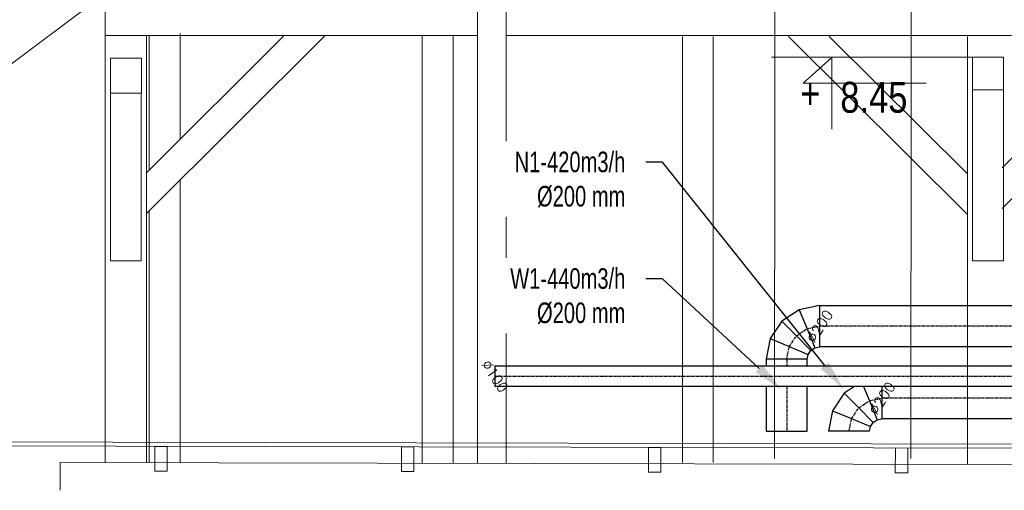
# Model space of a CAD drawing. Header units: millimetres. Extents: x -573548 to 674770, y -246895 to -89040.
# Tile 48 of 199: x 90704 to 95490, y -235627 to -233340. Entities that reach past the tile are written whole.
import ezdxf
from ezdxf import colors
from ezdxf.entities.mleader import LeaderData, LeaderLine
from ezdxf.math import Vec2, Vec3

# ---------------------------------------------------------------- set-up
doc = ezdxf.new("R2010")
doc.units = ezdxf.units.MM
doc.linetypes.add('Oś', pattern=[22.225, 12.7, -3.175, 3.175, -3.175])
for name, color, linetype in [('__S_WM_OPIS', 151, 'Continuous'), ('FLUID-N1-50-DIM', 7, 'Continuous'), ('FLUID-N1-SYM', 7, 'Continuous'), ('FLUID-W1', 7, 'Continuous'), ('FLUID-W1-50-DIM', 7, 'Continuous'), ('FLUID-W1-SYM', 7, 'Continuous'), ('FLUID-W2', 7, 'Continuous'), ('FLUID-W2-50-DIM', 7, 'Continuous'), ('FLUID-W2-SYM', 7, 'Continuous')]:
    doc.layers.add(name, color=color, linetype=linetype)
for name, color, linetype, lineweight in [('A_komin_Nr_pióra__1', 8, 'Continuous', 9), ('A_płatwie_Nr_pióra__41', 8, 'Continuous', 9), ('A_słupy wysokie_Nr_pióra__1', 8, 'Continuous', 9), ('A_więźba_Nr_pióra__2', 8, 'Continuous', 9), ('AO-RZEDNE_Nr_pióra__2', 8, 'Continuous', 9), ('AO-RZEDNE_Nr_pióra__61', 8, 'Continuous', 9), ('belki podwalinowe_Nr_pióra__2', 8, 'Continuous', 9), ('DIM_100_Nr_pióra__8', 8, 'Continuous', 9), ('FLUID-N1', 7, 'Continuous', 30), ('krokwie_Nr_pióra__1', 8, 'Continuous', 9), ('miecze_Nr_pióra__1', 8, 'Continuous', 9), ('Nowe_strop_Nr_pióra__59', 8, 'Continuous', 9), ('słupki niskie_Nr_pióra__2', 8, 'Continuous', 9)]:
    doc.layers.add(name, color=color, linetype=linetype, lineweight=lineweight)
doc.styles.add('FDBES', font='simplex.shx')
doc.styles.add('STYL_AUTOMATYCZNY_5', font='arial.ttf', dxfattribs={"width": 0.8})
doc.styles.add('WĄSKI 2', font='arial.ttf', dxfattribs={"width": 0.7})

# ---------------------------------------------------------------- blocks, each defined once
blk = doc.blocks.new('A$C685D2BB2')
at = {"layer": 'A_komin_Nr_pióra__1'}
blk.add_lwpolyline([(16213, 11422.3), (16217.2, 16921), (16379.9, 16874.9), (16503.4, 16873.7), (16520.4, 16891.7), (16879.4, 16891.5), (16875.6, 11422.3)], dxfattribs=at)
at = {"layer": 'A_płatwie_Nr_pióra__41'}
for points in [[(12985, 13367.2), (13135, 13367.2), (13135, 13197.2), (12985, 13197.2)], [(17174.9, 13373.1), (17324.9, 13373.1), (17324.9, 13213.1), (17174.9, 13213.1)]]:
    blk.add_lwpolyline(points, close=True, dxfattribs=at)
at = {"layer": 'A_słupy wysokie_Nr_pióra__1'}
for p, q in [((14768.7, 14967.3), (14768.7, 11398.2)), ((14908.7, 14967.3), (14908.7, 11397.9))]:
    blk.add_line(p, q, dxfattribs=at)
at = {"layer": 'A_więźba_Nr_pióra__2'}
for p, q in [((12959.9, 13933.8), (12959.9, 11402.2)), ((12959.8, 13682.7), (11824.4, 12832.3)), ((13159.9, 13477.3), (13159.9, 11401.8))]:
    blk.add_line(p, q, dxfattribs=at)
at = {"layer": 'AO-RZEDNE_Nr_pióra__2'}
blk.add_lwpolyline([(16491.9, 13023.2), (16491.9, 13371.5), (16351.5, 13246.4), (16949.1, 13246.4)], dxfattribs=at)
at = {"layer": 'belki podwalinowe_Nr_pióra__2'}
for q in [(17364.4, 11392.4), (12739.9, 11267.7)]:
    blk.add_line((12739.9, 11402.7), q, dxfattribs=at)
at = {"layer": 'DIM_100_Nr_pióra__8'}
blk.add_line((17174.9, 13373.1), (16197.9, 13373.1), dxfattribs=at)
at = {"layer": 'krokwie_Nr_pióra__1'}
for p, q in [((13173, 13477.3), (13173, 12823.7)), ((13323, 13487.2), (13323, 12973)), ((14499.9, 11398.8), (14499.9, 13477.3)), ((14649.9, 11398.5), (14649.9, 13477.3)), ((15764.9, 11403.1), (15764.9, 13473.1)), ((15914.9, 11403.1), (15914.9, 13473.1)), ((13323, 12775.4), (13323, 11401.4)), ((13173, 12626.2), (13173, 11401.7))]:
    blk.add_line(p, q, dxfattribs=at)
at = {"layer": 'miecze_Nr_pióra__1'}
for p, q in [((13159.9, 12810.6), (13829.8, 13477.3)), ((13159.9, 12613.1), (14028.3, 13477.3)), ((17149.9, 12608), (16280.6, 13473.1)), ((17149.9, 12805.5), (16479.1, 13473.1)), ((17319.8, 12637.9), (18159, 13473.1)), ((17319.8, 12835.5), (17960.5, 13473.1)), ((17174.9, 13213.1), (17174.9, 12383.1)), ((17324.9, 13213.1), (17324.9, 12383.1)), ((12984.8, 13197.2), (12984.8, 12383.1)), ((13134.8, 13197.2), (13134.8, 12383.1)), ((12984.8, 12383.1), (13134.8, 12383.1)), ((17174.9, 12383.1), (17324.9, 12383.1))]:
    blk.add_line(p, q, dxfattribs=at)
at = {"layer": 'Nowe_strop_Nr_pióra__59'}
for points in [[(9874.4, 11382.3), (10780.3, 11382.3), (10780.3, 11506.8), (24060, 11477), (27660, 11477), (34860, 11477), (40457.1, 11476.8)], [(10024.4, 11366.8), (10800, 11366.8), (10800.2, 11486.8), (24060, 11457.3), (27659.9, 11457.3), (34859.9, 11457.3), (40482.2, 11457.3)]]:
    blk.add_lwpolyline(points, dxfattribs=at)
for points in [[(13200, 11361.4), (13260, 11361.3), (13260.2, 11481.3), (13200.2, 11481.4)], [(14399.9, 11358.7), (14459.9, 11358.6), (14460.2, 11478.6), (14400.2, 11478.7)], [(15599.9, 11356.1), (15659.9, 11355.9), (15660.2, 11475.9), (15600.2, 11476.1)], [(16799.9, 11353.4), (16859.9, 11353.2), (16860.2, 11473.2), (16800.2, 11473.4)]]:
    blk.add_lwpolyline(points, close=True, dxfattribs=at)
at = {"layer": 'słupki niskie_Nr_pióra__2'}
for p, q in [((12959.9, 13477.3), (14768.7, 13477.3)), ((14908.7, 13477.3), (17364.4, 13477.3)), ((17149.9, 13473.1), (17149.9, 11392.9))]:
    blk.add_line(p, q, dxfattribs=at)
at = {"layer": 'AO-RZEDNE_Nr_pióra__61', "char_height": 150, "attachment_point": 7, "style": 'STYL_AUTOMATYCZNY_5'}
for s, insert in [('\\A1;{\\pql;\\fArial|b0|i0|c238|p0;\\W0.800000;+}', (16337.4, 13121)), ('\\A1;{\\pql;\\fArial|b0|i0|c238|p0;\\W0.800000;8.45}', (16532.4, 13100.6))]:
    blk.add_mtext(s, dxfattribs=dict(at, insert=insert))
blk = doc.blocks.new('*U60935')
at = {"color": 0, "linetype": 'ByBlock', "lineweight": -2}
for p, q in [((2596, 0, -50), (-2596, 0, -50)), ((-2596, 0, 50), (2596, 0, 50))]:
    blk.add_line(p, q, dxfattribs=at)
at = {"color": 6, "linetype": 'Continuous', "lineweight": -2}
blk.add_line((-2596, 0, 50), (-2596, 0, -50), dxfattribs=at)
at = {"layer": 'FLUID-W2-SYM', "color": 7, "linetype": 'Oś', "lineweight": -3}
blk.add_line((-2596, 0), (2596, 0), dxfattribs=at)
blk = doc.blocks.new('*U60860')
at = {"color": 6, "linetype": 'Continuous', "lineweight": -2}
for p, q in [((-1122, 0, 100), (-1122, 0, -100)), ((1122, 0, -100), (1122, 0, 100))]:
    blk.add_line(p, q, dxfattribs=at)
at = {"color": 0, "linetype": 'ByBlock', "lineweight": -2}
for p, q in [((1122, 0, -100), (-1122, 0, -100)), ((-1122, 0, 100), (1122, 0, 100))]:
    blk.add_line(p, q, dxfattribs=at)
at = {"layer": 'FLUID-W1-SYM', "color": 7, "linetype": 'Oś', "lineweight": -3}
blk.add_line((-1122, 0), (1122, 0), dxfattribs=at)
blk = doc.blocks.new('*U60861')
at = {"color": 5, "linetype": 'Continuous', "lineweight": -2}
for p, q in [((-970.5, 0, 100), (-970.5, 0, -57.3)), ((970.5, 0, -57.3), (970.5, 0, 100))]:
    blk.add_line(p, q, dxfattribs=at)
at = {"color": 0, "linetype": 'ByBlock', "lineweight": -2}
blk.add_line((-970.5, 0, 100), (970.5, 0, 100), dxfattribs=at)
at = {"layer": 'FLUID-N1-SYM', "linetype": 'Oś', "lineweight": -3}
blk.add_line((-970.5, 0), (970.5, 0), dxfattribs=at)
blk = doc.blocks.new('*U60933')
at = {"color": 0, "linetype": 'ByBlock', "lineweight": -2}
for p, q in [((30.5, 110.2), (-53.8, 53.8)), ((130, 130), (30.5, 110.2)), ((-53.8, 53.8), (-110.2, -30.5)), ((-110.2, -30.5), (-130, -130)), ((74.6, -107), (87.6, -87.6)), ((87.6, -87.6), (107, -74.6)), ((107, -74.6), (130, -70)), ((70, -130), (74.6, -107))]:
    blk.add_line(p, q, dxfattribs=at)
at = {"color": 6, "linetype": 'Continuous', "lineweight": -3}
for p, q in [((30.5, 110.2), (68.8, 17.8)), ((-53.8, 53.8), (16.9, -16.9)), ((68.8, 17.8), (107, -74.6)), ((-110.2, -30.5), (-17.8, -68.8)), ((16.9, -16.9), (87.6, -87.6)), ((-17.8, -68.8), (74.6, -107))]:
    blk.add_line(p, q, dxfattribs=at)
at = {"color": 6, "linetype": 'Continuous', "lineweight": -2}
for p, q in [((130, 130), (130, 30)), ((130, 30), (130, -70)), ((-30, -130), (-130, -130)), ((70, -130), (-30, -130))]:
    blk.add_line(p, q, dxfattribs=at)
at = {"layer": 'FLUID-W1-SYM', "color": 7, "linetype": 'Oś', "lineweight": -3}
for p, q in [((16.9, -16.9), (68.8, 17.8)), ((68.8, 17.8), (130, 30)), ((-17.8, -68.8), (16.9, -16.9)), ((-30, -130), (-17.8, -68.8))]:
    blk.add_line(p, q, dxfattribs=at)
blk = doc.blocks.new('*U60932')
at = {"color": 0, "linetype": 'ByBlock', "lineweight": -2}
for p, q in [((-53.8, 53.8), (-110.2, -30.5)), ((-3.7, 87.3), (-53.8, 53.8)), ((-110.2, -30.5), (-130, -130)), ((74.6, -107), (87.6, -87.6)), ((87.6, -87.6), (107, -74.6)), ((107, -74.6), (130, -70)), ((70, -130), (74.6, -107))]:
    blk.add_line(p, q, dxfattribs=at)
at = {"color": 5, "linetype": 'Continuous', "lineweight": -3}
for p, q in [((-53.8, 53.8), (16.9, -16.9)), ((40, 87.3), (68.8, 17.8)), ((68.8, 17.8), (107, -74.6)), ((-110.2, -30.5), (-17.8, -68.8)), ((16.9, -16.9), (87.6, -87.6)), ((-17.8, -68.8), (74.6, -107))]:
    blk.add_line(p, q, dxfattribs=at)
at = {"color": 5, "linetype": 'Continuous', "lineweight": -2}
for p, q in [((130, 87.3), (130, 30)), ((130, 30), (130, -70)), ((-30, -130), (-130, -130)), ((70, -130), (-30, -130))]:
    blk.add_line(p, q, dxfattribs=at)
at = {"layer": 'FLUID-N1-SYM', "linetype": 'Oś', "lineweight": -3}
for p, q in [((16.9, -16.9), (68.8, 17.8)), ((68.8, 17.8), (130, 30)), ((-17.8, -68.8), (16.9, -16.9)), ((-30, -130), (-17.8, -68.8))]:
    blk.add_line(p, q, dxfattribs=at)
blk = doc.blocks.new('*U60934')
at = {"color": 6, "linetype": 'Continuous', "lineweight": -2}
for p, q in [((-175, 100), (-175, 0)), ((175, 0), (175, 100)), ((-175, 0), (-175, -100)), ((175, -100), (175, 0))]:
    blk.add_line(p, q, dxfattribs=at)
at = {"color": 0, "linetype": 'ByBlock', "lineweight": -2}
for p, q in [((-142.3, 100), (-175, 100)), ((175, 100), (-42.3, 100)), ((-175, -100), (-142.3, -100)), ((-42.3, -100), (175, -100))]:
    blk.add_line(p, q, dxfattribs=at)
at = {"layer": 'FLUID-W1-SYM', "color": 7, "linetype": 'Oś', "lineweight": -3}
for p, q in [((-175, 0), (-142.3, 0)), ((-42.3, 0), (175, 0))]:
    blk.add_line(p, q, dxfattribs=at)

msp = doc.modelspace()

# ---------------------------------------------------------------- block references
at = {"color": 150}
msp.add_blockref('A$C685D2BB2', (78160.5, -246894.6), dxfattribs=at)
at = {"layer": 'FLUID-N1', "color": 5, "linetype": 'Continuous'}
msp.add_blockref('*U60932', (94765.5, -235209.4, -66052.4), dxfattribs=at)
at = {"layer": 'FLUID-N1', "color": 5, "linetype": 'Continuous', "extrusion": (-1.22465e-16, -1, 1.83697e-16), "rotation": 180}
msp.add_blockref('*U60861', (95866, -66052.4, 235179.4), dxfattribs=at)
at = {"layer": 'FLUID-W1', "color": 6, "linetype": 'Continuous'}
msp.add_blockref('*U60933', (94462.6, -234859.4, -66052.4), dxfattribs=at)
at = {"layer": 'FLUID-W1', "color": 6, "linetype": 'Continuous', "extrusion": (-1.22465e-16, -1, 1.83697e-16), "rotation": 180}
msp.add_blockref('*U60860', (95714.6, -66052.4, 234829.4), dxfattribs=at)
at = {"layer": 'FLUID-W1', "color": 6, "linetype": 'Continuous', "rotation": 270}
msp.add_blockref('*U60934', (94432.6, -235164.4, -66052.4), dxfattribs=at)
at = {"layer": 'FLUID-W2', "color": 6, "linetype": 'Continuous', "extrusion": (0, 1, -1.83697e-16), "rotation": 180}
msp.add_blockref('*U60935', (-95610, -65507.6, -235072.1), dxfattribs=at)

# ---------------------------------------------------------------- texts
at = {"layer": 'FLUID-N1-50-DIM', "insert": (94895.5, -235179.4, -66052.4), "char_height": 50, "attachment_point": 5, "rotation": 56.3099, "style": 'FDBES'}
msp.add_mtext('∅200\\P', dxfattribs=at)
at = {"layer": 'FLUID-W1-50-DIM', "insert": (94592.6, -234829.4, -66052.4), "char_height": 50, "attachment_point": 5, "rotation": 56.3099, "style": 'FDBES'}
msp.add_mtext('∅200\\P', dxfattribs=at)
at = {"layer": 'FLUID-W2-50-DIM', "insert": (93014, -235072.1, -65507.6), "char_height": 50, "attachment_point": 5, "rotation": 303.6901, "style": 'FDBES'}
msp.add_mtext('∅100\\P', dxfattribs=at)

# ---------------------------------------------------------------- next in the draw order: leaders
at = {"layer": '__S_WM_OPIS'}
ml = msp.add_multileader_mtext('Standard', dxfattribs=at)
ml.set_content('W1-440m3/h\\P%%c200 mm\\P', color=256, style='WĄSKI 2')
ml.set_leader_properties()
ml.build(insert=Vec2(0, 0))
ml.multileader.update_dxf_attribs({"has_text_frame": 1, "dogleg_length": 100, "arrow_head_size": 150})
ctx = ml.context
ctx.base_point, ctx.char_height, ctx.arrow_head_size, ctx.landing_gap_size, ctx.plane_origin = Vec3(92996.5, -234599.6), 100, 150, 100, Vec3(87235.5, -233879.5)
ctx.text_align_type = 2
notes = []
notes.append((ctx, [(0, (1, 1, 0), (93828, -234599.6), (-1, 0), 80, [(0, [(94408, -235137.6)], 0, [])])]))
ctx.mtext.insert, ctx.mtext.alignment, ctx.mtext.flow_direction = Vec3(93648, -234547.6), 3, 5
ctx.mtext.has_bg_fill, ctx.mtext.bg_color, ctx.mtext.bg_scale_factor, ctx.mtext.bg_transparency, ctx.mtext.use_window_bg_color = 1, -1027028792, 1.5, 0, 1
for ctx, leaders in notes:
    for number, flags, end, landing, length, lines in leaders:
        leader = LeaderData()
        leader.index, (leader.has_last_leader_line, leader.has_dogleg_vector, leader.attachment_direction) = number, flags
        leader.last_leader_point, leader.dogleg_vector, leader.dogleg_length = Vec3(end), Vec3(landing), length
        for number, points, colour, breaks in lines:
            line = LeaderLine()
            line.index, line.vertices, line.color, line.breaks = number, Vec3.list(points), colors.encode_raw_color(colour), breaks
            leader.lines.append(line)
        ctx.leaders.append(leader)

# ---------------------------------------------------------------- next in the draw order: leaders
ml = msp.add_multileader_mtext('Standard', dxfattribs=at)
ml.set_content('N1-420m3/h\\P%%c200 mm\\P', color=256, style='WĄSKI 2')
ml.set_leader_properties()
ml.build(insert=Vec2(0, 0))
ml.multileader.update_dxf_attribs({"has_text_frame": 1, "dogleg_length": 100, "arrow_head_size": 150})
ctx = ml.context
ctx.base_point, ctx.char_height, ctx.arrow_head_size, ctx.landing_gap_size, ctx.plane_origin = Vec3(92996.5, -234033), 100, 150, 100, Vec3(87235.5, -233312.9)
ctx.text_align_type = 2
notes = []
notes.append((ctx, [(0, (1, 1, 0), (93828, -234033), (-1, 0), 80, [(0, [(94710.9, -235137.6)], 0, [])])]))
ctx.mtext.insert, ctx.mtext.alignment, ctx.mtext.flow_direction = Vec3(93648, -233981), 3, 5
ctx.mtext.has_bg_fill, ctx.mtext.bg_color, ctx.mtext.bg_scale_factor, ctx.mtext.bg_transparency, ctx.mtext.use_window_bg_color = 1, -1027028792, 1.5, 0, 1
for ctx, leaders in notes:
    for number, flags, end, landing, length, lines in leaders:
        leader = LeaderData()
        leader.index, (leader.has_last_leader_line, leader.has_dogleg_vector, leader.attachment_direction) = number, flags
        leader.last_leader_point, leader.dogleg_vector, leader.dogleg_length = Vec3(end), Vec3(landing), length
        for number, points, colour, breaks in lines:
            line = LeaderLine()
            line.index, line.vertices, line.color, line.breaks = number, Vec3.list(points), colors.encode_raw_color(colour), breaks
            leader.lines.append(line)
        ctx.leaders.append(leader)

doc.saveas('drawing.dxf')
